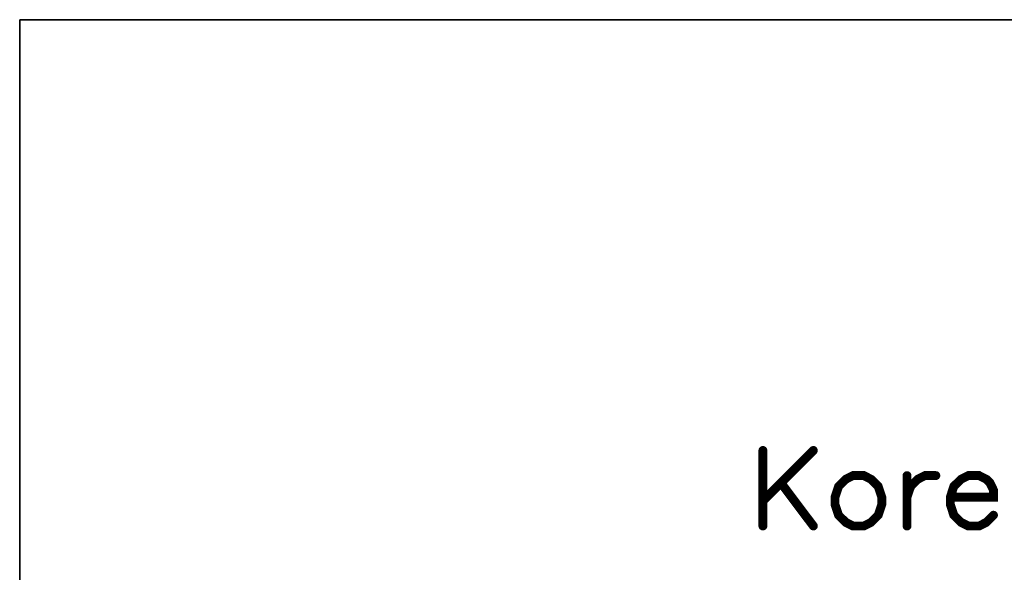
# Model space of a CAD drawing. Header units: millimetres. Extents: x 4497 to 13960, y 12291 to 16372.
# Tile 78 of 217: x 4996 to 5030, y 15059 to 15078. Entities that reach past the tile are written whole.
import ezdxf

# ---------------------------------------------------------------- set-up
doc = ezdxf.new("R2010")
doc.units = ezdxf.units.MM
doc.header["$LTSCALE"] = 0.8
doc.layers.get('0').update_dxf_attribs({"linetype": 'CONTINUOUS', "lineweight": 0})

# ---------------------------------------------------------------- blocks, each defined once
blk = doc.blocks.new('SMOOTH_0$064516')
at = {"const_width": 0.0323}
blk.add_lwpolyline([(-0.0161, 0, 1), (0.0161, 0, 1)], format="xyb", close=True, dxfattribs=at)
blk = doc.blocks.new('logo')
at = {"color": 7, "const_width": 0.859}
for points in [[(-3519.273, 5311.965), (-3524.159, 5307.079)], [(-3524.159, 5311.965), (-3524.159, 5304.641)], [(-3515.434, 5309.527), (-3516.13, 5309.175), (-3516.834, 5308.479), (-3517.178, 5307.431), (-3517.178, 5306.736), (-3516.834, 5305.688), (-3516.13, 5304.993), (-3515.434, 5304.641), (-3514.387, 5304.641), (-3513.691, 5304.993), (-3512.996, 5305.688), (-3512.644, 5306.736), (-3512.644, 5307.431), (-3512.996, 5308.479), (-3513.691, 5309.175), (-3514.387, 5309.527), (-3515.434, 5309.527)], [(-3510.205, 5307.431), (-3509.853, 5308.479), (-3509.157, 5309.175), (-3508.462, 5309.527), (-3507.414, 5309.527)], [(-3510.205, 5309.527), (-3510.205, 5304.641)], [(-3506.014, 5307.431), (-3501.833, 5307.431), (-3501.833, 5308.127), (-3502.176, 5308.823), (-3502.528, 5309.175), (-3503.224, 5309.527), (-3504.271, 5309.527), (-3504.967, 5309.175), (-3505.671, 5308.479), (-3506.014, 5307.431), (-3506.014, 5306.736), (-3505.671, 5305.688), (-3504.967, 5304.993), (-3504.271, 5304.641), (-3503.224, 5304.641), (-3502.528, 5304.993), (-3501.833, 5305.688)], [(-3522.416, 5308.823), (-3519.273, 5304.641)]]:
    blk.add_lwpolyline(points, dxfattribs=at)
at = {"color": 7, "xscale": 13.31, "yscale": 13.31, "zscale": 13.31}
for p in [(-3524.159, 5311.965), (-3519.273, 5311.965), (-3516.13, 5309.175), (-3515.434, 5309.527), (-3515.434, 5309.527), (-3514.387, 5309.527), (-3513.691, 5309.175), (-3510.205, 5309.527), (-3509.157, 5309.175), (-3508.462, 5309.527), (-3507.414, 5309.527), (-3504.967, 5309.175), (-3504.271, 5309.527), (-3503.224, 5309.527), (-3502.528, 5309.175), (-3522.416, 5308.823), (-3516.834, 5308.479), (-3512.996, 5308.479), (-3509.853, 5308.479), (-3505.671, 5308.479), (-3502.176, 5308.823), (-3501.833, 5308.127), (-3524.159, 5307.079), (-3517.178, 5307.431), (-3512.644, 5307.431), (-3510.205, 5307.431), (-3506.014, 5307.431), (-3506.014, 5307.431), (-3501.833, 5307.431), (-3517.178, 5306.736), (-3512.644, 5306.736), (-3506.014, 5306.736), (-3516.834, 5305.688), (-3512.996, 5305.688), (-3505.671, 5305.688), (-3501.833, 5305.688), (-3524.159, 5304.641), (-3519.273, 5304.641), (-3516.13, 5304.993), (-3515.434, 5304.641), (-3514.387, 5304.641), (-3513.691, 5304.993), (-3510.205, 5304.641), (-3504.967, 5304.993), (-3504.271, 5304.641), (-3503.224, 5304.641), (-3502.528, 5304.993)]:
    blk.add_blockref('SMOOTH_0$064516', p, dxfattribs=at)

msp = doc.modelspace()

# ---------------------------------------------------------------- linework, layer by layer
at = {"color": 7, "linetype": 'Continuous', "lineweight": 35}
for p, q in [((4996.072, 15077.622), (5102.934, 15077.622)), ((4996.072, 14988.57), (4996.072, 15077.622))]:
    msp.add_line(p, q, dxfattribs=at)

# ---------------------------------------------------------------- block references
at = {"color": 3, "linetype": 'Continuous', "xscale": 0.350839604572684, "yscale": 0.350839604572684, "zscale": 0.3508396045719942}
msp.add_blockref('logo', (6257.734, 13199.328), dxfattribs=at)

doc.saveas('drawing.dxf')
